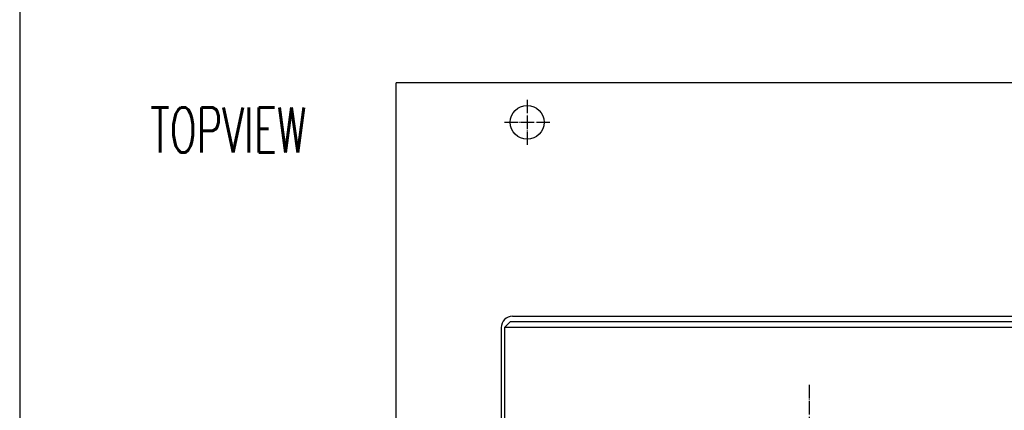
# Model space of a CAD drawing. Extents: x -1763 to 4575, y -3429 to 1051.
# Tile 47 of 80: x 600 to 1473, y -1512 to -1166. Entities that reach past the tile are written whole.
import ezdxf

# ---------------------------------------------------------------- set-up
doc = ezdxf.new("R2010")
doc.units = 0
doc.linetypes.add('DOT_CENTER', pattern=[14, 12, -1, 0, -1])
for name, color, linetype in [('1', 7, 'CONTINUOUS'), ('141', 7, 'CONTINUOUS'), ('16', 7, 'CONTINUOUS'), ('DIMPROHIDE', 7, 'CONTINUOUS'), ('OBJECT', 7, 'CONTINUOUS')]:
    doc.layers.add(name, color=color, linetype=linetype)
doc.styles.add('CONVERTER_1', font='txt.shx', dxfattribs={"width": 0.63})

# ---------------------------------------------------------------- blocks, each defined once
blk = doc.blocks.new('HEADPLATE_TEL', base_point=(934, -2216.07))
at = {"layer": '141', "color": 7, "linetype": 'CONTINUOUS'}
for p, q in [((1035, -1433.88), (1030, -1438.88)), ((1030, -1438.88), (1030, -1947.74)), ((1560, -1438.88), (1030, -1438.88)), ((1555, -1433.88), (1035, -1433.88))]:
    blk.add_line(p, q, dxfattribs=at)
at = {"layer": '16', "color": 1, "linetype": 'DOT_CENTER'}
for p, q in [((1050, -1236.88), (1050, -1276.88)), ((1030, -1256.88), (1070, -1256.88)), ((1300, -1489.68), (1300, -1954.08))]:
    blk.add_line(p, q, dxfattribs=at)
at = {"layer": 'DIMPROHIDE', "color": 7, "linetype": 'CONTINUOUS'}
for p, q in [((934, -2036.88), (934, -1221.88)), ((1037, -1428.88), (1553, -1428.88)), ((1027, -1438.88), (1027, -1950.74))]:
    blk.add_line(p, q, dxfattribs=at)
blk.add_circle((1050, -1256.88), 15, dxfattribs=at)
blk.add_arc((1037, -1438.88), 10, 90, 180, dxfattribs=at)
at = {"layer": 'OBJECT', "color": 7, "linetype": 'CONTINUOUS'}
blk.add_line((1630, -1221.88), (934, -1221.88), dxfattribs=at)
blk.add_line((1630, -1221.88), (934, -1221.88), dxfattribs=at)
at = {"layer": '1', "color": 1, "style": 'CONVERTER_1', "width": 0.63}
blk.add_text('TOPVIEW', height=40, dxfattribs=at).set_placement((715.86, -1283.6))
blk = doc.blocks.new('TEXT__258', base_point=(-2000, -2800))
at = {"layer": '1', "color": 7, "linetype": 'CONTINUOUS'}
blk.add_line((600, 800), (600, -2940), dxfattribs=at)

msp = doc.modelspace()

# ---------------------------------------------------------------- block references
at = {"layer": '1'}
for name, p in [('TEXT__258', (-2000, -2800)), ('HEADPLATE_TEL', (934, -2216.07))]:
    msp.add_blockref(name, p, dxfattribs=at)

doc.saveas('drawing.dxf')
